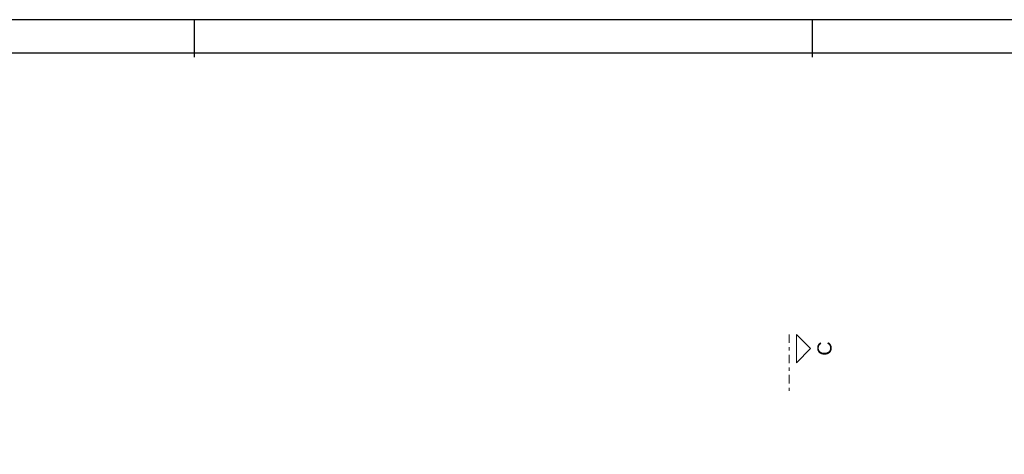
# Model space of a CAD drawing. Header units: millimetres. Extents: x 0 to 119, y 0 to 84.
# Tile 37 of 38: x 58 to 88, y 71 to 84. Entities that reach past the tile are written whole.
import ezdxf

# ---------------------------------------------------------------- set-up
doc = ezdxf.new("R2010")
doc.units = ezdxf.units.MM
doc.header["$MEASUREMENT"] = 0
doc.linetypes.add('DASHDOT', pattern=[2.54, 1.27, -0.635, 0, -0.635])
doc.linetypes.add('NULL', pattern=[0])
doc.layers.add('FO-Cortes', color=9, linetype='DASHDOT', lineweight=5)
doc.layers.add('SEDUC_MARF', color=1, linetype='Continuous')
doc.layers.add('SEDUC_MARGG', color=7, linetype='Continuous')
doc.styles.add('Arial', font='txt')

msp = doc.modelspace()

# ---------------------------------------------------------------- linework, layer by layer
at = {"layer": 'FO-Cortes', "ltscale": 0.2}
msp.add_line((81.2186, 74.6752), (81.2186, 72.9808), dxfattribs=at)
at = {"layer": 'FO-Cortes', "linetype": 'Continuous', "ltscale": 0.2}
msp.add_lwpolyline([(81.4304, 74.6752), (81.4304, 73.828), (81.854, 74.2516), (81.4304, 74.6752)], close=True, dxfattribs=at)
at = {"layer": 'SEDUC_MARF'}
for p, q in [((63.4015, 84.1), (63.4015, 82.9804)), ((81.9015, 84.1), (81.9015, 82.9804))]:
    msp.add_line(p, q, dxfattribs=at)
msp.add_lwpolyline([(118.9, 84.1), (0, 84.1), (0, 0), (118.9, 0)], close=True, dxfattribs=at)
at = {"layer": 'SEDUC_MARGG'}
msp.add_lwpolyline([(2.5, 1), (117.9, 1), (117.9, 83.1), (2.5, 83.1), (2.5, 1)], dxfattribs=at)

# ---------------------------------------------------------------- texts
at = {"layer": 'FO-Cortes', "linetype": 'NULL', "ltscale": 0.2, "insert": (82.489, 74.2512), "char_height": 0.4236, "width": 0.837715, "attachment_point": 8, "rotation": 90.00021, "line_spacing_factor": 0.798, "style": 'Arial'}
msp.add_mtext('C', dxfattribs=at)

doc.saveas('drawing.dxf')
